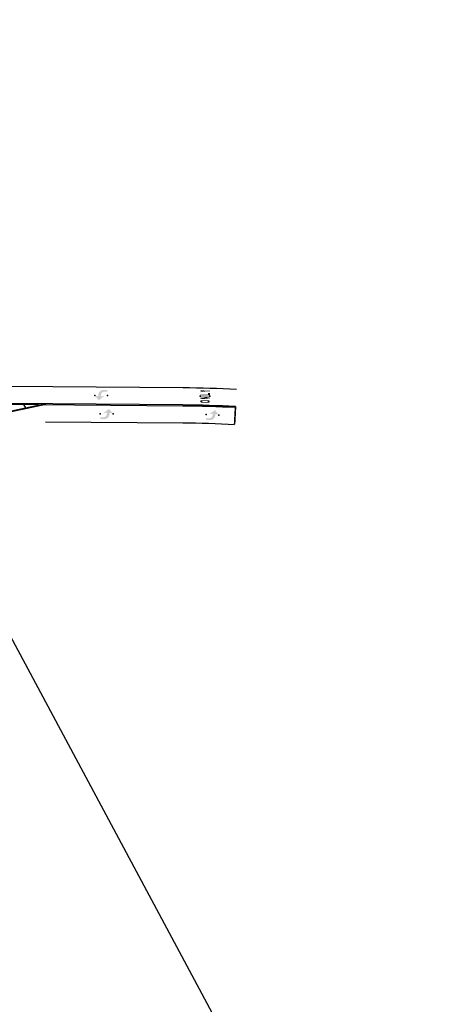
# Model space of a CAD drawing. Header units: feet. Extents: x 2243589 to 2247349, y 593189 to 600029.
# Tile 7 of 8: x 2246041 to 2246298, y 595866 to 596481. Entities that reach past the tile are written whole.
import ezdxf
from ezdxf import colors
from ezdxf.entities.mleader import LeaderData, LeaderLine
from ezdxf.math import Vec2, Vec3

# ---------------------------------------------------------------- set-up
doc = ezdxf.new("R2010")
doc.units = ezdxf.units.FT
doc.header["$MEASUREMENT"] = 0
doc.linetypes.add('dsolidcl', pattern=[0])
doc.layers.add('0_View_Frame_Border', color=7, linetype='Continuous', plot=False)
for name, color, linetype in [('MT_P_Cells', 7, 'Continuous'), ('PM_P_Cells', 7, 'Continuous'), ('PM_P_Channelizing_Line', 7, 'Continuous'), ('PM_P_CL_Double_Solid', 2, 'dsolidcl'), ('PM_P_Stop_Line', 7, 'Continuous'), ('PM_P_Transverse_Line', 7, 'Continuous'), ('TX_P_20', 7, 'Continuous')]:
    doc.layers.add(name, color=color, linetype=linetype)
doc.layers.add('PM_P_Cells (Construction)', color=7, linetype='Continuous', lineweight=0)
doc.styles.add('P_Slanted_Normal', font='calibrii.ttf', dxfattribs={"height": 0.14})

# ---------------------------------------------------------------- blocks, each defined once
blk = doc.blocks.new('PMRTP')
at = {"layer": 'PM_P_Cells', "linetype": 'Continuous', "lineweight": 0}
blk.add_hatch(color=7, dxfattribs=at).paths.add_polyline_path([(-5.52, 3.33, -0.418865), (-2.24, 0), (-2.24, 0), (-2.24, -0.67), (0, 0), (-2.56, -3), (-6.08, -0.33), (-3.84, -0.67), (-3.84, 0.04, 0.414214), (-6.14, 2.33), (-8, 2.33), (-8, 3.33)])
at = {"layer": 'PM_P_Cells (Construction)', "color": 7, "linetype": 'Continuous', "lineweight": 30}
for p in [(-8, 0), (0, 0)]:
    blk.add_point(p, dxfattribs=at)
blk = doc.blocks.new('PMON6P')
at = {"layer": 'PM_P_Cells', "linetype": 'Continuous', "lineweight": 0}
for points in [[(-4.38, 4), (-5.25, 4, 0.999974), (-5.25, 2.5), (-0.75, 2.5, 0.999974), (-0.75, 4), (-1.63, 4), (-1.63, 3.62, -0.999974), (-1.63, 2.88), (-4.38, 2.88, -0.999974), (-4.38, 3.62)], [(-6, 0.25), (-6, 0.62), (-2, 1.38), (-6, 1.38), (-6, 1.75), (0, 1.75), (0, 1.38), (-4, 0.62), (0, 0.62), (0, 0.25)], [(-6, -2.06), (-6, -0.56), (0, -0.56), (0, -0.94), (-4.75, -0.94), (-4.75, -2.06)], [(0, -4), (-3.42, -3.44), (-6, -3.44), (-6, -3.06), (-3.42, -3.06), (0, -2.5), (0, -2.88), (-2.25, -3.25), (0, -3.62)]]:
    blk.add_hatch(color=7, dxfattribs=at).paths.add_polyline_path(points)
at = {"layer": 'PM_P_Cells', "color": 7, "linetype": 'Continuous', "lineweight": 0, "extrusion": (0, 0, -1)}
blk.add_solid([(1.62, 4), (4.38, 4), (1.62, 3.62), (4.38, 3.62)], dxfattribs=at)
at = {"layer": 'PM_P_Cells (Construction)', "color": 7, "linetype": 'Continuous', "lineweight": 30}
for p in [(-6, 0), (0, 0)]:
    blk.add_point(p, dxfattribs=at)

msp = doc.modelspace()

# ---------------------------------------------------------------- linework, layer by layer
at = {"layer": '0_View_Frame_Border', "color": 6}
msp.add_line((2245535.046, 597027.073), (2246275.925, 595646.359), dxfattribs=at)
at = {"layer": 'PM_P_Channelizing_Line', "flags": 128}
for points in [[(2245813.564, 596248.959), (2245856.998, 596248.616), (2246007.033, 596252.434), (2246142.709, 596251.364, -0.0115099), (2246176.167, 596250.33, -0.0115099)], [(2246056.863, 596230.04), (2246142.535, 596229.365, -0.0115099), (2246174.981, 596228.362, -0.0115099)]]:
    msp.add_lwpolyline(points, format="xyb", dxfattribs=at)
at = {"layer": 'PM_P_CL_Double_Solid'}
msp.add_line((2246056.948, 596240.71), (2246006.851, 596230.104), dxfattribs=at)
at = {"layer": 'PM_P_CL_Double_Solid', "flags": 128}
for points in [[(2245856.893, 596236.947), (2246006.942, 596241.764), (2246142.625, 596240.694, -0.0115099), (2246175.592, 596239.675, -0.0115099)], [(2245856.914, 596236.287), (2246006.95, 596241.104), (2246142.619, 596240.034, -0.0115099), (2246175.557, 596239.016, -0.0115099)]]:
    msp.add_lwpolyline(points, format="xyb", dxfattribs=at)
msp.add_lwpolyline([(2245856.917, 596236.946), (2246006.868, 596230.764), (2246056.953, 596241.37)], dxfattribs=at)
at = {"layer": 'PM_P_Stop_Line', "const_width": 1}
msp.add_lwpolyline([(2246175.592, 596239.675), (2246174.981, 596228.362)], dxfattribs=at)
at = {"layer": 'PM_P_Transverse_Line'}
msp.add_line((2246042.949, 596240.82), (2246044.171, 596238.663), dxfattribs=at)

# ---------------------------------------------------------------- block references
at = {"layer": 'MT_P_Cells', "xscale": -1}
for p, rotation in [((2246087.524, 596246.464), 0.2866105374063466), ((2246099.04, 596235.043), 180.2866105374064), ((2246165.204, 596234.16), 177.2211041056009)]:
    msp.add_blockref('PMRTP', p, dxfattribs=dict(at, rotation=rotation))
at = {"layer": 'MT_P_Cells', "rotation": 179.6353320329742}
msp.add_blockref('PMON6P', (2246153.522, 596245.943), dxfattribs=at)

# ---------------------------------------------------------------- leaders
at = {"layer": 'TX_P_20'}
ml = msp.add_multileader_mtext('Standard', dxfattribs=at)
ml.set_content('EXISTING PAVEMENT MARKINGS', color=256, style='P_Slanted_Normal')
ml.set_leader_properties()
ml.build(insert=Vec2(0, 0))
ml.multileader.update_dxf_attribs({"dogleg_length": 0.215, "arrow_head_size": 7.2, "scale": 40})
ctx = ml.context
ctx.base_point, ctx.scale, ctx.char_height, ctx.arrow_head_size, ctx.landing_gap_size, ctx.plane_origin, ctx.plane_x_axis, ctx.plane_y_axis = Vec3(2245458.625, 596879.667), 40, 5.6, 7.2, 3.6, Vec3(2245852.347, 596980.124), Vec3(-0.4728217, 0.8811581), Vec3(-0.8811581, -0.4728217)
ctx.text_align_type = 2
notes = []
notes.append((ctx, [(1, (1, 1, 0), (2245431.736, 596929.777), (0.4728217, -0.8811581), 8.603, [(2, [(2245385.286, 596879.289), (2245397.611, 596882.02), (2245371.65, 596877.031)], 0, [])])]))
ctx.mtext.insert, ctx.mtext.text_direction, ctx.mtext.rotation, ctx.mtext.width, ctx.mtext.defined_height, ctx.mtext.alignment, ctx.mtext.flow_direction = Vec3(2245435.003, 596917.681), Vec3(-0.4728217, 0.8811581), 2.0632866, 62.69486, 5.782, 3, 5
ml = msp.add_multileader_mtext('Standard', dxfattribs=at)
ml.set_content('{\\fOHDOTSymbols|b0|i1|c186|p2;\\H1.08333x;\ue0a4} CONST. \\PVALLEY VIEW ROAD', color=256, style='P_Slanted_Normal')
ml.set_leader_properties()
ml.build(insert=Vec2(0, 0))
ml.multileader.update_dxf_attribs({"dogleg_length": 0.36, "arrow_head_size": 7.2, "scale": 40})
ctx = ml.context
ctx.base_point, ctx.scale, ctx.char_height, ctx.arrow_head_size, ctx.landing_gap_size, ctx.plane_origin, ctx.plane_x_axis, ctx.plane_y_axis = Vec3(2245624.097, 596382.156), 40, 5.6, 7.2, 3.6, Vec3(2245803.168, 596420.949), Vec3(-0.4728217, 0.8811581), Vec3(-0.8811581, -0.4728217)
ctx.text_align_type = 2
notes.append((ctx, [(1, (1, 1, 0), (2245583.713, 596457.416), (0.4728217, -0.8811581), 8.603, [(0, [(2245645.132, 596503.248)], 0, [])])]))
ctx.mtext.insert, ctx.mtext.text_direction, ctx.mtext.rotation, ctx.mtext.width, ctx.mtext.defined_height, ctx.mtext.alignment, ctx.mtext.flow_direction = Vec3(2245586.98, 596445.32), Vec3(-0.4728217, 0.8811581), 2.0632866, 92.38554, 15.888, 3, 5
for ctx, leaders in notes:
    for number, flags, end, landing, length, lines in leaders:
        leader = LeaderData()
        leader.index, (leader.has_last_leader_line, leader.has_dogleg_vector, leader.attachment_direction) = number, flags
        leader.last_leader_point, leader.dogleg_vector, leader.dogleg_length = Vec3(end), Vec3(landing), length
        for number, points, colour, breaks in lines:
            line = LeaderLine()
            line.index, line.vertices, line.color, line.breaks = number, Vec3.list(points), colors.encode_raw_color(colour), breaks
            leader.lines.append(line)
        ctx.leaders.append(leader)

doc.saveas('drawing.dxf')
